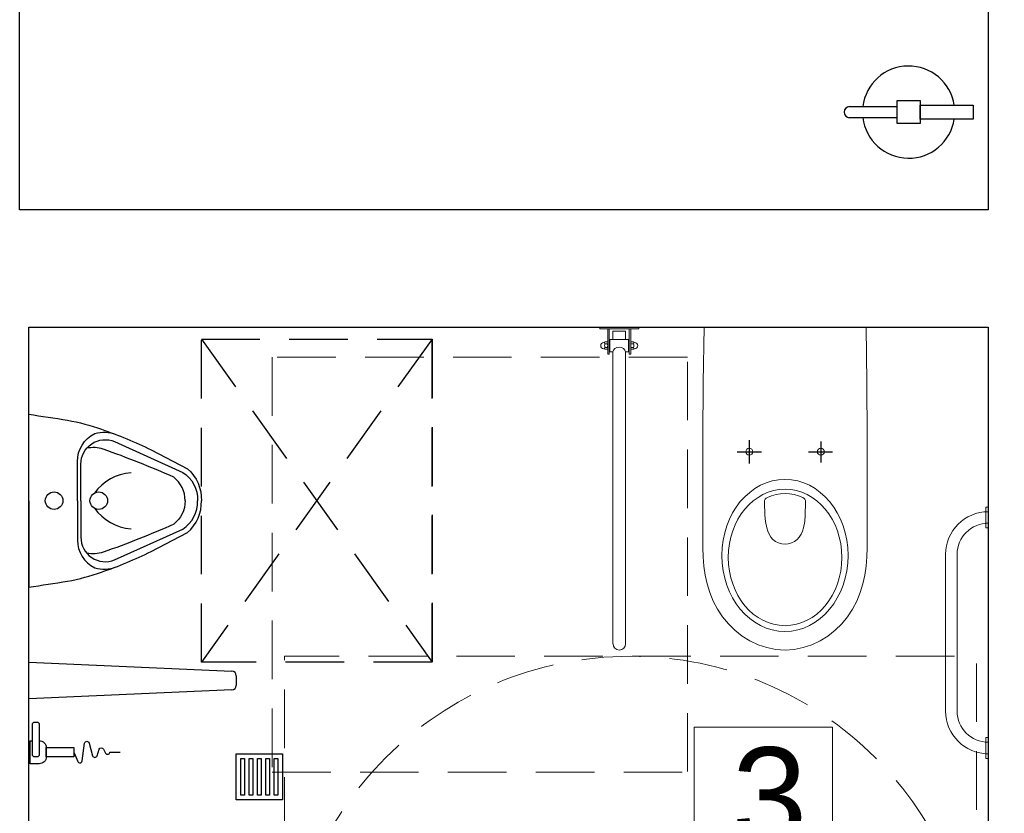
# Model space of a CAD drawing. Header units: centimetres. Extents: x 4120 to 19220, y -7417 to 180.
# Tile 140 of 223: x 12283 to 12496, y -4234 to -4062. Entities that reach past the tile are written whole.
import ezdxf

# ---------------------------------------------------------------- set-up
doc = ezdxf.new("R2010")
doc.units = ezdxf.units.CM
doc.linetypes.add('DASHED', pattern=[19.05, 12.7, -6.35])
for name, color, linetype in [('A_opisy', 7, 'Continuous'), ('A_Wyposażenie', 8, 'Continuous'), ('A_Ściany', 2, 'Continuous'), ('URZĄDZENIA SANITARNE', 6, 'Continuous')]:
    doc.layers.add(name, color=color, linetype=linetype)
doc.styles.add('Arial', font='arial.ttf', dxfattribs={"height": 25})

# ---------------------------------------------------------------- blocks, each defined once
blk = doc.blocks.new('Rectangular Floor Drain 13')
at = {"layer": 'URZĄDZENIA SANITARNE', "color": 8}
for points in [[(-5, 5), (5, 5), (5, -5), (-5, -5)], [(-4, 4), (4, 4), (4, 3.2), (-4, 3.2)], [(-4, 2.2), (4, 2.2), (4, 1.4), (-4, 1.4)], [(-4, 0.4), (4, 0.4), (4, -0.4), (-4, -0.4)], [(-4, -1.4), (4, -1.4), (4, -2.2), (-4, -2.2)], [(-4, -3.2), (4, -3.2), (4, -4), (-4, -4)]]:
    blk.add_lwpolyline(points, close=True, dxfattribs=at)
blk = doc.blocks.new('wyposażenie blok')
at = {"layer": 'A_Wyposażenie', "color": 8, "linetype": 'Continuous', "lineweight": 20}
for p, q in [((1090.78, -178.34), (1090.78, -178)), ((1090.78, -178), (1099.23, -178)), ((1090.78, -178.34), (1099.23, -178.34)), ((1092.51, -183.83), (1092.51, -178.34)), ((1092.85, -183.83), (1092.85, -178.34)), ((1093.65, -178.83), (1093.64, -180.62)), ((1093.65, -178.83), (1096.35, -178.83)), ((1096.35, -178.83), (1096.36, -180.62)), ((1097.16, -183.83), (1097.16, -178.34)), ((1097.5, -183.83), (1097.5, -178.34)), ((1099.23, -178.34), (1099.23, -178)), ((1091.67, -181.3), (1091.85, -181.3)), ((1092.44, -181.17), (1091.91, -181.17)), ((1092.51, -182.86), (1092.51, -181.08)), ((1092.51, -181.37), (1092.51, -182.57)), ((1092.85, -180.7), (1092.98, -180.7)), ((1092.98, -180.62), (1092.98, -183.32)), ((1092.98, -180.62), (1097.03, -180.62)), ((1097.03, -180.62), (1097.03, -183.32)), ((1097.16, -180.7), (1097.03, -180.7)), ((1097.5, -182.86), (1097.5, -181.08)), ((1097.5, -181.37), (1097.5, -182.57)), ((1097.57, -181.17), (1098.11, -181.17)), ((1098.34, -181.3), (1098.17, -181.3)), ((1091.67, -182.65), (1091.85, -182.65)), ((1092.44, -181.57), (1091.91, -181.57)), ((1092.44, -182.37), (1091.91, -182.37)), ((1092.44, -182.77), (1091.91, -182.77)), ((1092.85, -183.24), (1092.98, -183.24)), ((1092.98, -183.32), (1093.65, -183.32)), ((1093.76, -182.94), (1093.65, -183.32)), ((1093.65, -183.32), (1093.65, -246.66)), ((1094.05, -182.61), (1093.76, -182.94)), ((1094.49, -182.39), (1094.05, -182.61)), ((1095.01, -182.31), (1094.49, -182.39)), ((1095.52, -182.39), (1095.01, -182.31)), ((1095.96, -182.61), (1095.52, -182.39)), ((1096.25, -182.94), (1095.96, -182.61)), ((1096.36, -183.32), (1096.25, -182.94)), ((1097.03, -183.32), (1096.36, -183.32)), ((1096.36, -183.32), (1096.36, -246.66)), ((1097.16, -183.24), (1097.03, -183.24)), ((1097.57, -181.57), (1098.11, -181.57)), ((1097.57, -182.37), (1098.11, -182.37)), ((1097.57, -182.77), (1098.11, -182.77)), ((1098.34, -182.65), (1098.17, -182.65)), ((1092.51, -183.83), (1092.85, -183.83)), ((1097.5, -183.83), (1097.16, -183.83)), ((1174.5, -217), (1175, -217)), ((1174.5, -221.5), (1174.5, -217)), ((1175, -217), (1175, -221.5)), ((1174.5, -218), (1175, -218)), ((1174.5, -220.5), (1175, -220.5)), ((1175, -221.5), (1174.5, -221.5)), ((1165.75, -227.25), (1165.75, -261.25)), ((1168.25, -227.25), (1168.25, -261.25)), ((1174.5, -267), (1175, -267)), ((1174.5, -271.5), (1174.5, -267)), ((1174.5, -268), (1175, -268)), ((1175, -267), (1175, -271.5)), ((1174.5, -270.5), (1175, -270.5)), ((1175, -271.5), (1174.5, -271.5))]:
    blk.add_line(p, q, dxfattribs=at)
at = {"layer": 'A_Wyposażenie', "color": 8, "linetype": 'DASHED', "lineweight": 0}
for p, q in [((1109.77, -184.48), (1019.77, -184.48)), ((1019.77, -184.48), (1019.77, -274.48)), ((1109.77, -274.37), (1109.77, -184.37)), ((1019.77, -274.48), (1109.77, -274.48))]:
    blk.add_line(p, q, dxfattribs=at)
at = {"layer": 'A_Wyposażenie', "color": 8}
for p, q in [((967, -258.61), (967, -250.61)), ((967, -250.61), (1011.04, -252.57)), ((1012, -253.57), (1012, -255.66)), ((1011.04, -256.65), (967, -258.61))]:
    blk.add_line(p, q, dxfattribs=at)
at = {"layer": 'A_Wyposażenie', "color": 8, "lineweight": 0}
for points in [[(1148.5, -178), (1148.64, -189.96), (1148.75, -201.92), (1148.78, -225.83), (1148.71, -227.82), (1148.54, -229.78), (1148.22, -231.74), (1147.8, -233.66), (1147.21, -235.55), (1146.48, -237.41), (1145.57, -239.15), (1144.48, -240.83), (1143.22, -242.34), (1141.79, -243.73), (1140.22, -244.96), (1138.54, -246.01), (1136.76, -246.85), (1134.87, -247.48), (1132.91, -247.86), (1130.95, -248), (1128.96, -247.86), (1127, -247.48), (1125.11, -246.85), (1123.33, -246.01), (1121.65, -244.96), (1120.08, -243.73), (1118.68, -242.34), (1117.39, -240.83), (1116.3, -239.15), (1115.39, -237.41), (1114.66, -235.55), (1114.06, -233.66), (1113.64, -231.74), (1113.36, -229.78), (1113.19, -227.82), (1113.12, -225.83), (1113.15, -201.92), (1113.22, -189.96), (1113.4, -178)], [(1113.4, -178), (1148.5, -178)]]:
    blk.add_lwpolyline(points, dxfattribs=at)
at = {"layer": 'A_Wyposażenie', "color": 8, "linetype": 'DASHED'}
blk.add_lwpolyline([(1004.42, -180.61), (1054.42, -180.61), (1054.42, -250.61), (1004.42, -250.61), (1004.42, -180.61), (1054.42, -250.61), (1054.42, -180.61), (1004.42, -250.61)], dxfattribs=at)
at = {"layer": 'A_Wyposażenie', "color": 8}
for points in [[(967, -215.61), (967, -196.86, -0.003383), (975.41, -198.14, -0.038537), (982.78, -200.13, -0.0339), (993.56, -204.6), (1001.43, -208.69, -0.227531), (1004.42, -215.61, -1.59566)], [(977.56, -215.61), (977.56, -207.08, -0.286387), (981.31, -201.07, -0.174001), (985.9, -201.25, -0.834558)], [(978.31, -215.61), (978.31, -207.68, -0.532569), (985.61, -202.77), (1000.39, -209.46, -0.272416), (1003.57, -215.61, -5.282291)], [(1000.9, -215.61, 0.229597), (998.43, -210.5, 0.019476), (983.17, -204.44, 0.130671), (979.57, -204.24, 10.816378)], [(967, -215.61), (967, -234.36, 0.003383), (975.41, -233.08, 0.038537), (982.78, -231.09, 0.0339), (993.56, -226.62), (1001.43, -222.54, 0.227531), (1004.42, -215.61, 1.59566)], [(977.56, -215.61), (977.56, -224.14, 0.286387), (981.31, -230.15, 0.174001), (985.9, -229.97, 0.834558)], [(978.31, -215.61), (978.31, -223.55, 0.532569), (985.61, -228.45), (1000.39, -221.76, 0.272416), (1003.57, -215.61, 5.282291)], [(1000.9, -215.61, -0.229597), (998.43, -220.72, -0.019476), (983.17, -226.78, -0.130671), (979.57, -226.98, -10.816378)]]:
    blk.add_lwpolyline(points, format="xyb", dxfattribs=at)
for points in [[(1123.19, -202.46), (1123.19, -207.55)], [(1138.68, -202.75), (1138.68, -207.3)], [(1120.57, -204.99), (1125.81, -204.99)], [(1136.06, -204.99), (1141.2, -204.99)]]:
    blk.add_lwpolyline(points, dxfattribs=at)
at = {"layer": 'A_Wyposażenie', "color": 8, "lineweight": 0}
for points in [[(1123.19, -205.73), (1123.47, -205.69), (1123.71, -205.52), (1123.89, -205.27), (1123.96, -204.99), (1123.89, -204.71), (1123.71, -204.47), (1123.47, -204.29), (1123.19, -204.22), (1122.91, -204.29), (1122.67, -204.47), (1122.49, -204.71), (1122.46, -204.99), (1122.49, -205.27), (1122.67, -205.52), (1122.91, -205.69)], [(1126.48, -215.9), (1126.51, -215.59), (1126.65, -215.31), (1126.83, -215.06), (1127.11, -214.89), (1128.01, -214.54), (1128.99, -214.29), (1129.97, -214.12), (1130.95, -214.08), (1131.93, -214.12), (1132.91, -214.29), (1133.85, -214.54), (1134.8, -214.89), (1135.04, -215.06), (1135.25, -215.31), (1135.36, -215.59), (1135.39, -215.9), (1135.32, -218.73), (1135.22, -220.13), (1134.94, -221.53), (1134.73, -222.23), (1134.41, -222.86), (1134.03, -223.49), (1133.54, -224.01), (1132.98, -224.43), (1132.35, -224.75), (1131.65, -224.96), (1130.95, -225.03), (1130.22, -224.96), (1129.55, -224.75), (1128.89, -224.43), (1128.33, -224.01), (1127.88, -223.49), (1127.49, -222.86), (1127.18, -222.23), (1126.97, -221.53), (1126.69, -220.13), (1126.55, -218.73)]]:
    blk.add_lwpolyline(points, close=True, dxfattribs=at)
at = {"layer": 'A_Wyposażenie', "color": 8, "linetype": 'DASHED', "lineweight": 0, "flags": 128}
blk.add_lwpolyline([(1022.45, -399.36), (1172.45, -399.36), (1172.45, -249.36), (1022.45, -249.36)], close=True, dxfattribs=at)
at = {"layer": 'A_Wyposażenie', "color": 8, "flags": 128}
blk.add_lwpolyline([(968.79, -271.18), (968.29, -271.18, -0.414214), (967.79, -270.68), (967.79, -264.13, -0.414214), (968.29, -263.63), (968.79, -263.63, -0.414214), (969.29, -264.13), (969.29, -270.68, -0.414214)], format="xyb", close=True, dxfattribs=at)
for points in [[(969.29, -267.68, -0.414214), (970.79, -269.18), (970.79, -271.18, -0.414214), (969.29, -272.68), (967.29, -272.68), (967.29, -267.68), (967.79, -267.68)], [(976.79, -270.18), (977.61, -272.19, 0.763382), (978.57, -272.07), (979.12, -268.23, -0.812896), (980.1, -268.17), (980.86, -270.92, 0.742851), (981.81, -270.94), (982.27, -269.53, -0.673417), (983.2, -269.47), (983.62, -270.34, 0.705472), (984.56, -270.23), (984.57, -270.18), (986.84, -270.18)]]:
    blk.add_lwpolyline(points, format="xyb", dxfattribs=at)
blk.add_lwpolyline([(970.79, -271.18), (970.79, -269.18), (976.79, -269.18), (976.79, -271.18)], close=True, dxfattribs=at)
at = {"layer": 'A_Wyposażenie', "color": 8, "lineweight": 0}
blk.add_circle((1138.7, -204.98), 0.752, dxfattribs=at)
at = {"layer": 'A_Wyposażenie', "color": 8}
for centre in [(972.5, -215.61), (982.18, -215.61)]:
    blk.add_circle(centre, 1.9, dxfattribs=at)
at = {"layer": 'A_Wyposażenie', "color": 8, "linetype": 'DASHED', "lineweight": 0}
blk.add_circle((1097.45, -324.36), 75, dxfattribs=at)
at = {"layer": 'A_Wyposażenie', "color": 8, "linetype": 'Continuous', "lineweight": 20}
for centre, radius, start, end in [((1091.67, -181.97), 0.676, 90, 270), ((1092.16, -181.37), 0.327, 142.1208, 217.8792), ((1092.19, -181.37), 0.327, 322.1208, 37.8792), ((1097.83, -181.37), 0.327, 142.1208, 217.8792), ((1097.85, -181.37), 0.327, 322.1208, 37.8792), ((1098.34, -181.97), 0.676, 270, 90), ((1093.04, -181.97), 1.2, 160.5286, 199.4714), ((1092.16, -182.57), 0.327, 142.1208, 217.8792), ((1091.31, -181.97), 1.2, 340.5286, 19.4714), ((1092.19, -182.57), 0.327, 322.1208, 37.8792), ((1098.7, -181.97), 1.2, 160.5286, 199.4714), ((1097.83, -182.57), 0.327, 142.1208, 217.8792), ((1096.97, -181.97), 1.2, 340.5286, 19.4714), ((1097.85, -182.57), 0.327, 322.1208, 37.8792), ((1175, -227.25), 9.25, 90, 180), ((1175, -227.25), 6.75, 90, 180), ((1095.01, -246.66), 1.35, 180, 0), ((1175, -261.25), 9.25, 180, 270), ((1175, -261.25), 6.75, 180, 270)]:
    blk.add_arc(centre, radius, start, end, dxfattribs=at)
at = {"layer": 'A_Wyposażenie', "color": 8}
for centre, radius, start, end in [((990, -220.34), 10.84, 94.3751, 143.988), ((990, -210.88), 10.84, 216.012, 265.6249), ((1011, -253.57), 1, 0, 87.4552), ((1011, -255.66), 1, 272.5448, 0)]:
    blk.add_arc(centre, radius, start, end, dxfattribs=at)
at = {"layer": 'A_Wyposażenie', "color": 8, "lineweight": 0}
for centre, major_axis, ratio in [((1130.93, -227.48), (0, -16.5), 0.829441), ((1130.95, -227.91), (0, -14.81), 0.831158)]:
    blk.add_ellipse(centre, major_axis=major_axis, ratio=ratio, start_param=0, end_param=6.283185, dxfattribs=at)
at = {"layer": 'URZĄDZENIA SANITARNE', "zscale": 100, "rotation": 90.00000000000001}
blk.add_blockref('Rectangular Floor Drain 13', (1017, -275.5), dxfattribs=at)
blk = doc.blocks.new('Gasnica')
at = {"layer": 'A_Wyposażenie', "linetype": 'Continuous', "lineweight": 25}
for p, q in [((-2.5, -2.5), (-2.5, 2.5)), ((-2.5, 2.5), (2.5, 2.5)), ((2.5, 2.5), (2.5, -2.5)), ((-12.8, 1.2), (-2.5, 1.2)), ((2.5, -1.5), (2.5, 1.5)), ((2.5, 1.5), (14, 1.5)), ((14, 1.5), (14, -1.5)), ((-2.5, -1.2), (-12.8, -1.2)), ((14, -1.5), (2.5, -1.5)), ((2.5, -2.5), (-2.5, -2.5))]:
    blk.add_line(p, q, dxfattribs=at)
for centre, radius, start, end in [((0, 0), 10, 8.6269, 173.1079), ((-12.8, 0), 1.2, 90, 270), ((0, 0), 10, 186.8921, 351.3731)]:
    blk.add_arc(centre, radius, start, end, dxfattribs=at)

msp = doc.modelspace()

# ---------------------------------------------------------------- linework, layer by layer
at = {"layer": 'A_Ściany', "color": 7}
for points in [[(12532.08, -5500.73), (12532.08, -3925.73), (12486.08, -3925.73), (12486.08, -3945.73), (12492.58, -3945.73), (12492.58, -4102.73), (12282.58, -4102.73), (12282.58, -3945.73), (12376.08, -3945.73), (12376.08, -3925.73), (11745.08, -3925.73)], [(12284.58, -4353.73), (12284.58, -4128.23), (12492.58, -4128.23), (12492.58, -4668.73)]]:
    msp.add_lwpolyline(points, dxfattribs=at)

# ---------------------------------------------------------------- next in the draw order: block references
at = {"layer": 'A_Wyposażenie'}
msp.add_blockref('wyposażenie blok', (11317.58, -3950.23), dxfattribs=at)

# ---------------------------------------------------------------- next in the draw order: linework, layer by layer
at = {"layer": 'A_opisy', "lineweight": 18}
msp.add_lwpolyline([(12428.8, -4214.99), (12458.8, -4214.99), (12458.8, -4244.99), (12428.8, -4244.99), (12428.8, -4214.99)], dxfattribs=at)

# ---------------------------------------------------------------- next in the draw order: block references
at = {"color": 8}
msp.add_blockref('Gasnica', (12475.32, -4081.56), dxfattribs=at)

# ---------------------------------------------------------------- next in the draw order: texts
at = {"layer": 'A_opisy', "lineweight": 18, "insert": (12437.01, -4219.33), "char_height": 21, "width": 593.4214, "attachment_point": 1, "style": 'Arial'}
msp.add_mtext('3', dxfattribs=at)

doc.saveas('drawing.dxf')
